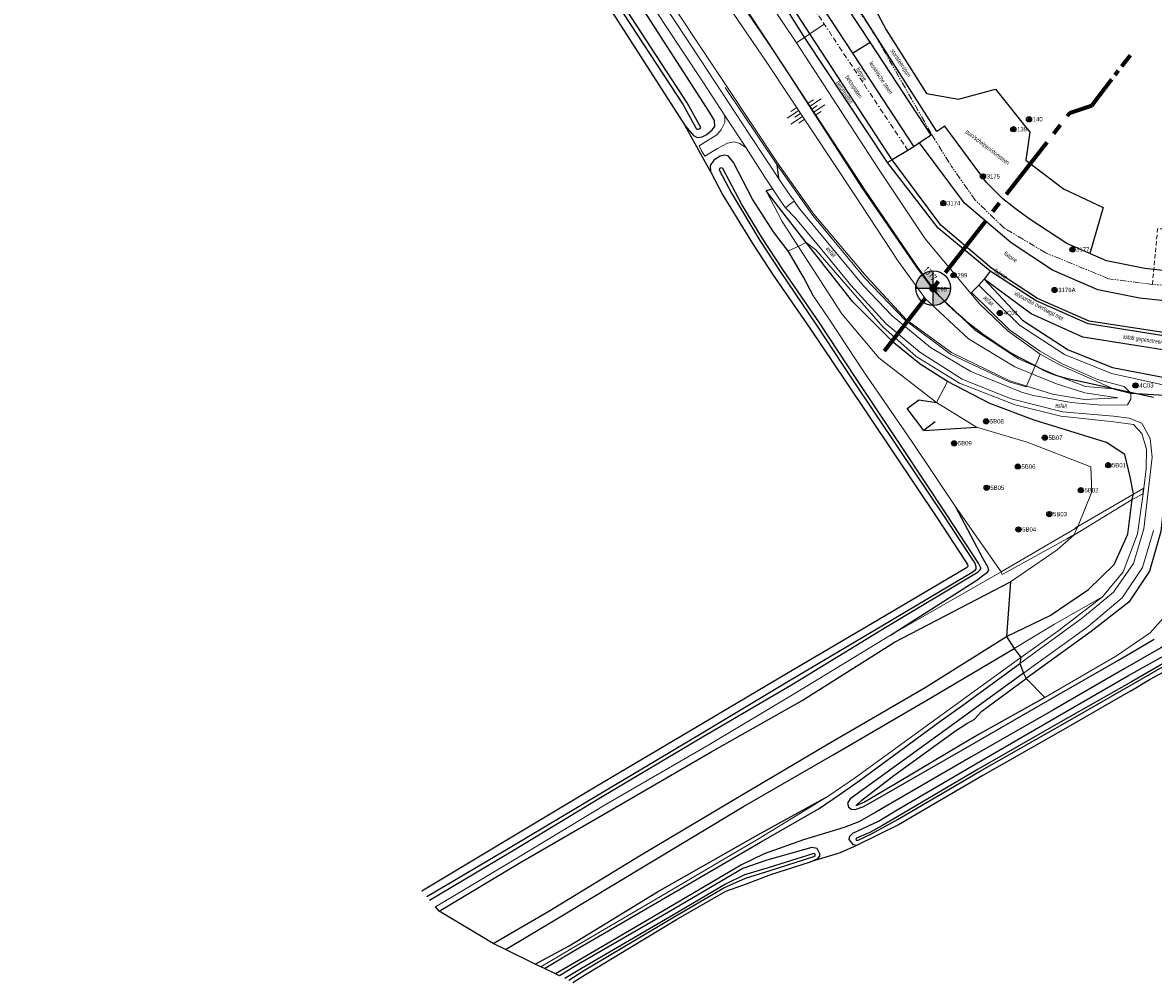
# Model space of a CAD drawing. Header units: metres. Extents: x 62183 to 64287, y 386037 to 390061.
# Tile 2 of 38: x 63798 to 64124, y 386120 to 386396. Entities that reach past the tile are written whole.
import ezdxf
from ezdxf.enums import TextEntityAlignment as Align

# ---------------------------------------------------------------- set-up
doc = ezdxf.new("R2010")
doc.units = ezdxf.units.M
for name, pattern in [('BORDER', [1.75, 0.5, -0.25, 0.5, -0.25, 0, -0.25]), ('CENTER2', [28.575, 19.05, -3.175, 3.175, -3.175]), ('HIDDEN', [0.375, 0.25, -0.125]), ('PHANTOM2', [1.25, 0.625, -0.125, 0.125, -0.125, 0.125, -0.125])]:
    doc.linetypes.add(name, pattern=pattern)
doc.layers.get('0').update_dxf_attribs({"linetype": 'CONTINUOUS'})
for name, color, linetype in [('0 @ 0.5', 7, 'CONTINUOUS'), ('0 @ 1', 7, 'CONTINUOUS'), ('0 @ 5', 7, 'CONTINUOUS'), ('BS-BINNENKRUINLIJN-KPN', 253, 'CONTINUOUS'), ('BS-BINNENTEENLIJN-KPN', 253, 'CONTINUOUS'), ('BS-INSTEEK-SLOOT-KPN', 253, 'CONTINUOUS'), ('BS-OVERIG-KPN', 253, 'CONTINUOUS'), ('BS-SCHEIDINGSLIJN-TALUDBEKL', 253, 'CONTINUOUS'), ('BS-STORTSTEENLIJN', 253, 'CONTINUOUS'), ('BS-VLAKAFSLUITING', 253, 'CONTINUOUS'), ('BS-WATERLIJN-KPN', 253, 'CONTINUOUS')]:
    doc.layers.add(name, color=color, linetype=linetype)
for name, color, linetype, lineweight in [('BS-BETONBAND', 253, 'BORDER', 0), ('BS-Boorpunten', 253, 'CONTINUOUS', 25), ('BS-Boorpuntnummer', 253, 'CONTINUOUS', 25), ('BS-Dijkpaal', 2, 'CONTINUOUS', 25), ('BS-Dijkpaalnr', 6, 'CONTINUOUS', 25), ('BS-KANT-KREUKELBERM', 35, 'PHANTOM2', 0), ('BS-KANT-VERHARDING', 253, 'CONTINUOUS', 0), ('BS-KRUINLIJN', 253, 'CONTINUOUS', 0), ('BS-OVERIGE-TEKSTEN', 253, 'CONTINUOUS', 0), ('BS-RASTER', 253, 'RASTER', 0), ('BS-TEENLIJN', 11, 'CONTINUOUS', 0), ('BS-TUSSENBERM', 253, 'CONTINUOUS', 0), ('BS-ZANDLIJN', 2, 'HIDDEN', 20), ('Plts-Dwarsprofiel', 5, 'CENTER2', 70)]:
    doc.layers.add(name, color=color, linetype=linetype, lineweight=lineweight)
doc.layers.add('THEORETISCHE_NULLIJN', color=125, linetype='CONTINUOUS', plot=False)
doc.styles.add('ISO', font='isocp.shx', dxfattribs={"height": 2.5})
doc.linetypes.add('RASTER', pattern='A,3,-2,[200,RASTER,S=0.75,R=0,X=0,Y=0],-2,3', length=10)

# ---------------------------------------------------------------- blocks, each defined once
blk = doc.blocks.new('dijkpaal')
at = {"layer": 'BS-Dijkpaal'}
h = blk.add_hatch(color=256, dxfattribs=at)
h.paths.add_polyline_path([(0, 0), (0, 1, 0.414214), (-1, 0)])
h.paths.add_polyline_path([(1, 0), (0, 0), (0, -1, 0.414214)])
for p, q in [((0, -1), (0, 1)), ((-1, 0), (1, 0))]:
    blk.add_line(p, q, dxfattribs=at)
blk.add_circle((0, 0), 1, dxfattribs=at)
blk = doc.blocks.new('*U743')
at = {"layer": '0 @ 0.5', "xscale": 0.5, "yscale": 0.5, "zscale": 0.5}
blk.add_blockref('dijkpaal', (64060.662, 386319.986), dxfattribs=at)
at = {"layer": '0 @ 1'}
blk.add_blockref('dijkpaal', (64060.662, 386319.986), dxfattribs=at)
at = {"layer": '0 @ 5', "xscale": 5, "yscale": 5, "zscale": 5}
blk.add_blockref('dijkpaal', (64060.662, 386319.986), dxfattribs=at)
blk = doc.blocks.new('S04')
at = {"color": 0}
for p, q in [((-1, 0), (-1, 4.01)), ((1, 0), (1, 4.01)), ((-2.01, 0), (-2.01, 2.01)), ((0, 0), (0, 2.01)), ((2.01, 0), (2.01, 2.01))]:
    blk.add_line(p, q, dxfattribs=at)
blk = doc.blocks.new('punt-boring')
at = {"layer": 'BS-Boorpunten'}
h = blk.add_hatch(color=8, dxfattribs=at)
h.dxf.hatch_style = 1
h.paths.add_polyline_path([(0.01, 1), (-0.87, -0.49), (0.86, -0.51)])
h = blk.add_hatch(color=1, dxfattribs=at)
h.dxf.hatch_style = 1
h.paths.add_polyline_path([(0.01, 1), (-0.87, -0.49), (0.86, -0.51)])
at = {"layer": 'BS-Boorpunten', "color": 8}
blk.add_lwpolyline([(0.01, 1), (-0.87, -0.49), (0.86, -0.51)], close=True, dxfattribs=at)
at = {"layer": 'BS-Boorpunten', "color": 1}
blk.add_lwpolyline([(0.01, 1), (-0.87, -0.49), (0.86, -0.51)], close=True, dxfattribs=at)
at = {"layer": 'BS-Boorpunten', "color": 8}
blk.add_circle((0, 0), 1, dxfattribs=at)
at = {"layer": 'BS-Boorpunten', "color": 1}
blk.add_circle((0, 0), 1, dxfattribs=at)
blk = doc.blocks.new('*U299', base_point=(64083.737, 386365.744))
at = {"layer": 'BS-Boorpunten', "xscale": 1.499999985, "yscale": 1.499999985, "zscale": 1.499999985}
blk.add_blockref('punt-boring', (64083.737, 386365.744), dxfattribs=at)
at = {"layer": 'BS-Boorpuntnummer', "linetype": 'ByBlock', "insert": (64085.857, 386365.744), "char_height": 2.5, "attachment_point": 4}
blk.add_mtext('139', dxfattribs=at)
blk = doc.blocks.new('*U300', base_point=(64088.243, 386368.603))
at = {"layer": 'BS-Boorpunten', "xscale": 1.499999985, "yscale": 1.499999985, "zscale": 1.499999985}
blk.add_blockref('punt-boring', (64088.243, 386368.603), dxfattribs=at)
at = {"layer": 'BS-Boorpuntnummer', "linetype": 'ByBlock', "insert": (64090.363, 386368.603), "char_height": 2.5, "attachment_point": 4}
blk.add_mtext('140', dxfattribs=at)
blk = doc.blocks.new('*U401', base_point=(64060.642, 386319.644))
at = {"layer": 'BS-Boorpunten', "xscale": 1.499999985, "yscale": 1.499999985, "zscale": 1.499999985}
blk.add_blockref('punt-boring', (64060.642, 386319.644), dxfattribs=at)
at = {"layer": 'BS-Boorpuntnummer', "linetype": 'ByBlock', "insert": (64062.762, 386319.644), "char_height": 2.5, "attachment_point": 4}
blk.add_mtext('298', dxfattribs=at)
blk = doc.blocks.new('*U402', base_point=(64066.555, 386323.688))
at = {"layer": 'BS-Boorpunten', "xscale": 1.499999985, "yscale": 1.499999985, "zscale": 1.499999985}
blk.add_blockref('punt-boring', (64066.555, 386323.688), dxfattribs=at)
at = {"layer": 'BS-Boorpuntnummer', "linetype": 'ByBlock', "insert": (64068.675, 386323.688), "char_height": 2.5, "attachment_point": 4}
blk.add_mtext('299', dxfattribs=at)
blk = doc.blocks.new('*U502', base_point=(64063.561, 386344.433))
at = {"layer": 'BS-Boorpunten', "xscale": 1.499999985, "yscale": 1.499999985, "zscale": 1.499999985}
blk.add_blockref('punt-boring', (64063.561, 386344.433), dxfattribs=at)
at = {"layer": 'BS-Boorpuntnummer', "linetype": 'ByBlock', "insert": (64065.681, 386344.433), "char_height": 2.5, "attachment_point": 4}
blk.add_mtext('3174', dxfattribs=at)
blk = doc.blocks.new('*U503', base_point=(64074.995, 386352.142))
at = {"layer": 'BS-Boorpunten', "xscale": 1.499999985, "yscale": 1.499999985, "zscale": 1.499999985}
blk.add_blockref('punt-boring', (64074.995, 386352.142), dxfattribs=at)
at = {"layer": 'BS-Boorpuntnummer', "linetype": 'ByBlock', "insert": (64077.115, 386352.142), "char_height": 2.5, "attachment_point": 4}
blk.add_mtext('3175', dxfattribs=at)
blk = doc.blocks.new('*U504', base_point=(64095.618, 386319.436))
at = {"layer": 'BS-Boorpunten', "xscale": 1.499999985, "yscale": 1.499999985, "zscale": 1.499999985}
blk.add_blockref('punt-boring', (64095.618, 386319.436), dxfattribs=at)
at = {"layer": 'BS-Boorpuntnummer', "linetype": 'ByBlock', "insert": (64097.738, 386319.436), "char_height": 2.5, "attachment_point": 4}
blk.add_mtext('3176', dxfattribs=at)
blk = doc.blocks.new('*U505', base_point=(64095.618, 386319.436))
at = {"layer": 'BS-Boorpunten', "xscale": 1.499999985, "yscale": 1.499999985, "zscale": 1.499999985}
blk.add_blockref('punt-boring', (64095.618, 386319.436), dxfattribs=at)
at = {"layer": 'BS-Boorpuntnummer', "linetype": 'ByBlock', "insert": (64097.738, 386319.436), "char_height": 2.5, "attachment_point": 4}
blk.add_mtext('3176A', dxfattribs=at)
blk = doc.blocks.new('*U506', base_point=(64100.753, 386331.085))
at = {"layer": 'BS-Boorpunten', "xscale": 1.499999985, "yscale": 1.499999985, "zscale": 1.499999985}
blk.add_blockref('punt-boring', (64100.753, 386331.085), dxfattribs=at)
at = {"layer": 'BS-Boorpuntnummer', "linetype": 'ByBlock', "insert": (64102.873, 386331.085), "char_height": 2.5, "attachment_point": 4}
blk.add_mtext('3177', dxfattribs=at)
blk = doc.blocks.new('*U600', base_point=(64079.867, 386312.824))
at = {"layer": 'BS-Boorpunten', "xscale": 1.499999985, "yscale": 1.499999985, "zscale": 1.499999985}
blk.add_blockref('punt-boring', (64079.867, 386312.824), dxfattribs=at)
at = {"layer": 'BS-Boorpuntnummer', "linetype": 'ByBlock', "insert": (64081.987, 386312.824), "char_height": 2.5, "attachment_point": 4}
blk.add_mtext('4C01', dxfattribs=at)
blk = doc.blocks.new('*U601', base_point=(64118.954, 386291.941))
at = {"layer": 'BS-Boorpunten', "xscale": 1.499999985, "yscale": 1.499999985, "zscale": 1.499999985}
blk.add_blockref('punt-boring', (64118.954, 386291.941), dxfattribs=at)
at = {"layer": 'BS-Boorpuntnummer', "linetype": 'ByBlock', "insert": (64121.074, 386291.941), "char_height": 2.5, "attachment_point": 4}
blk.add_mtext('4C03', dxfattribs=at)
blk = doc.blocks.new('*U635', base_point=(64111.097, 386268.985))
at = {"layer": 'BS-Boorpunten', "xscale": 1.499999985, "yscale": 1.499999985, "zscale": 1.499999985}
blk.add_blockref('punt-boring', (64111.097, 386268.985), dxfattribs=at)
at = {"layer": 'BS-Boorpuntnummer', "linetype": 'ByBlock', "insert": (64113.217, 386268.985), "char_height": 2.5, "attachment_point": 4}
blk.add_mtext('5B01', dxfattribs=at)
blk = doc.blocks.new('*U636', base_point=(64103.179, 386261.794))
at = {"layer": 'BS-Boorpunten', "xscale": 1.499999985, "yscale": 1.499999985, "zscale": 1.499999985}
blk.add_blockref('punt-boring', (64103.179, 386261.794), dxfattribs=at)
at = {"layer": 'BS-Boorpuntnummer', "linetype": 'ByBlock', "insert": (64105.299, 386261.794), "char_height": 2.5, "attachment_point": 4}
blk.add_mtext('5B02', dxfattribs=at)
blk = doc.blocks.new('*U637', base_point=(64094.103, 386254.909))
at = {"layer": 'BS-Boorpunten', "xscale": 1.499999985, "yscale": 1.499999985, "zscale": 1.499999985}
blk.add_blockref('punt-boring', (64094.103, 386254.909), dxfattribs=at)
at = {"layer": 'BS-Boorpuntnummer', "linetype": 'ByBlock', "insert": (64096.223, 386254.909), "char_height": 2.5, "attachment_point": 4}
blk.add_mtext('5B03', dxfattribs=at)
blk = doc.blocks.new('*U638', base_point=(64085.213, 386250.494))
at = {"layer": 'BS-Boorpunten', "xscale": 1.499999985, "yscale": 1.499999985, "zscale": 1.499999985}
blk.add_blockref('punt-boring', (64085.213, 386250.494), dxfattribs=at)
at = {"layer": 'BS-Boorpuntnummer', "linetype": 'ByBlock', "insert": (64087.333, 386250.494), "char_height": 2.5, "attachment_point": 4}
blk.add_mtext('5B04', dxfattribs=at)
blk = doc.blocks.new('*U639', base_point=(64076.033, 386262.48))
at = {"layer": 'BS-Boorpunten', "xscale": 1.499999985, "yscale": 1.499999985, "zscale": 1.499999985}
blk.add_blockref('punt-boring', (64076.033, 386262.48), dxfattribs=at)
at = {"layer": 'BS-Boorpuntnummer', "linetype": 'ByBlock', "insert": (64078.153, 386262.48), "char_height": 2.5, "attachment_point": 4}
blk.add_mtext('5B05', dxfattribs=at)
blk = doc.blocks.new('*U640', base_point=(64085.016, 386268.595))
at = {"layer": 'BS-Boorpunten', "xscale": 1.499999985, "yscale": 1.499999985, "zscale": 1.499999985}
blk.add_blockref('punt-boring', (64085.016, 386268.595), dxfattribs=at)
at = {"layer": 'BS-Boorpuntnummer', "linetype": 'ByBlock', "insert": (64087.136, 386268.595), "char_height": 2.5, "attachment_point": 4}
blk.add_mtext('5B06', dxfattribs=at)
blk = doc.blocks.new('*U641', base_point=(64092.819, 386276.911))
at = {"layer": 'BS-Boorpunten', "xscale": 1.499999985, "yscale": 1.499999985, "zscale": 1.499999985}
blk.add_blockref('punt-boring', (64092.819, 386276.911), dxfattribs=at)
at = {"layer": 'BS-Boorpuntnummer', "linetype": 'ByBlock', "insert": (64094.939, 386276.911), "char_height": 2.5, "attachment_point": 4}
blk.add_mtext('5B07', dxfattribs=at)
blk = doc.blocks.new('*U642', base_point=(64075.891, 386281.622))
at = {"layer": 'BS-Boorpunten', "xscale": 1.499999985, "yscale": 1.499999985, "zscale": 1.499999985}
blk.add_blockref('punt-boring', (64075.891, 386281.622), dxfattribs=at)
at = {"layer": 'BS-Boorpuntnummer', "linetype": 'ByBlock', "insert": (64078.011, 386281.622), "char_height": 2.5, "attachment_point": 4}
blk.add_mtext('5B08', dxfattribs=at)
blk = doc.blocks.new('*U643', base_point=(64066.677, 386275.305))
at = {"layer": 'BS-Boorpunten', "xscale": 1.499999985, "yscale": 1.499999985, "zscale": 1.499999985}
blk.add_blockref('punt-boring', (64066.677, 386275.305), dxfattribs=at)
at = {"layer": 'BS-Boorpuntnummer', "linetype": 'ByBlock', "insert": (64068.797, 386275.305), "char_height": 2.5, "attachment_point": 4}
blk.add_mtext('5B09', dxfattribs=at)
blk = doc.blocks.new('A$C58CE76E8')
at = {"layer": 'BS-Boorpunten', "xscale": 0.5, "yscale": 0.5, "zscale": 0.5}
for name, p in [('*U300', (64088.243, 386368.603)), ('*U299', (64083.737, 386365.744)), ('*U503', (64074.995, 386352.142)), ('*U502', (64063.561, 386344.433)), ('*U506', (64100.753, 386331.085)), ('*U402', (64066.555, 386323.688)), ('*U401', (64060.642, 386319.644)), ('*U504', (64095.618, 386319.436)), ('*U505', (64095.618, 386319.436)), ('*U600', (64079.867, 386312.824)), ('*U601', (64118.954, 386291.941)), ('*U642', (64075.891, 386281.622)), ('*U641', (64092.819, 386276.911)), ('*U643', (64066.677, 386275.305)), ('*U640', (64085.016, 386268.595)), ('*U635', (64111.097, 386268.985)), ('*U639', (64076.033, 386262.48)), ('*U636', (64103.179, 386261.794)), ('*U637', (64094.103, 386254.909)), ('*U638', (64085.213, 386250.494))]:
    blk.add_blockref(name, p, dxfattribs=at)
at = {"layer": 'BS-Boorpunten', "color": 253, "xscale": 0.5, "yscale": 0.5, "zscale": 0.5}
for name, p in [('*U300', (64088.243, 386368.603)), ('*U300', (64088.243, 386368.603)), ('*U300', (64088.243, 386368.603)), ('*U299', (64083.737, 386365.744)), ('*U299', (64083.737, 386365.744)), ('*U299', (64083.737, 386365.744)), ('*U503', (64074.995, 386352.142)), ('*U503', (64074.995, 386352.142)), ('*U503', (64074.995, 386352.142)), ('*U502', (64063.561, 386344.433)), ('*U502', (64063.561, 386344.433)), ('*U502', (64063.561, 386344.433)), ('*U506', (64100.753, 386331.085)), ('*U506', (64100.753, 386331.085)), ('*U506', (64100.753, 386331.085)), ('*U402', (64066.555, 386323.688)), ('*U402', (64066.555, 386323.688)), ('*U402', (64066.555, 386323.688)), ('*U401', (64060.642, 386319.644)), ('*U401', (64060.642, 386319.644)), ('*U401', (64060.642, 386319.644)), ('*U504', (64095.618, 386319.436)), ('*U505', (64095.618, 386319.436)), ('*U504', (64095.618, 386319.436)), ('*U505', (64095.618, 386319.436)), ('*U504', (64095.618, 386319.436)), ('*U505', (64095.618, 386319.436)), ('*U600', (64079.867, 386312.824)), ('*U600', (64079.867, 386312.824)), ('*U600', (64079.867, 386312.824)), ('*U601', (64118.954, 386291.941)), ('*U601', (64118.954, 386291.941)), ('*U601', (64118.954, 386291.941)), ('*U642', (64075.891, 386281.622)), ('*U642', (64075.891, 386281.622)), ('*U642', (64075.891, 386281.622)), ('*U641', (64092.819, 386276.911)), ('*U641', (64092.819, 386276.911)), ('*U641', (64092.819, 386276.911)), ('*U643', (64066.677, 386275.305)), ('*U643', (64066.677, 386275.305)), ('*U643', (64066.677, 386275.305)), ('*U640', (64085.016, 386268.595)), ('*U640', (64085.016, 386268.595)), ('*U640', (64085.016, 386268.595)), ('*U635', (64111.097, 386268.985)), ('*U635', (64111.097, 386268.985)), ('*U635', (64111.097, 386268.985)), ('*U639', (64076.033, 386262.48)), ('*U639', (64076.033, 386262.48)), ('*U639', (64076.033, 386262.48)), ('*U636', (64103.179, 386261.794)), ('*U636', (64103.179, 386261.794)), ('*U636', (64103.179, 386261.794)), ('*U637', (64094.103, 386254.909)), ('*U637', (64094.103, 386254.909)), ('*U637', (64094.103, 386254.909)), ('*U638', (64085.213, 386250.494)), ('*U638', (64085.213, 386250.494)), ('*U638', (64085.213, 386250.494))]:
    blk.add_blockref(name, p, dxfattribs=at)
at = {"layer": 'BS-Boorpuntnummer', "color": 8, "xscale": 0.7499999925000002, "yscale": 0.7499999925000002, "zscale": 0.7499999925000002}
for p in [(64088.243, 386368.603), (64083.737, 386365.744), (64074.995, 386352.142), (64063.561, 386344.433), (64100.753, 386331.085), (64066.555, 386323.688), (64060.642, 386319.644), (64095.618, 386319.436), (64095.618, 386319.436), (64079.867, 386312.824), (64118.954, 386291.941), (64075.891, 386281.622), (64092.819, 386276.911), (64066.677, 386275.305), (64085.016, 386268.595), (64111.097, 386268.985), (64076.033, 386262.48), (64103.179, 386261.794), (64094.103, 386254.909), (64085.213, 386250.494)]:
    blk.add_blockref('punt-boring', p, dxfattribs=at)
at = {"layer": 'BS-Boorpuntnummer', "color": 8, "char_height": 1.25, "attachment_point": 4}
for s, insert in [('140', (64089.303, 386368.603)), ('139', (64084.797, 386365.744)), ('3175', (64076.055, 386352.142)), ('3174', (64064.621, 386344.433)), ('3177', (64101.813, 386331.085)), ('299', (64067.615, 386323.688)), ('298', (64061.702, 386319.644)), ('3176A', (64096.678, 386319.436)), ('3176', (64096.678, 386319.436)), ('4C01', (64080.927, 386312.824)), ('4C03', (64120.014, 386291.941)), ('5B08', (64076.951, 386281.622)), ('5B07', (64093.879, 386276.911)), ('5B09', (64067.737, 386275.305)), ('5B06', (64086.076, 386268.595)), ('5B01', (64112.157, 386268.985)), ('5B05', (64077.093, 386262.48)), ('5B02', (64104.239, 386261.794)), ('5B03', (64095.163, 386254.909)), ('5B04', (64086.273, 386250.494))]:
    blk.add_mtext(s, dxfattribs=dict(at, insert=insert))

msp = doc.modelspace()

# ---------------------------------------------------------------- linework, layer by layer
at = {"layer": 'BS-BETONBAND', "ltscale": 3, "flags": 128}
msp.add_lwpolyline([(64053.38, 386359.57), (64029.26, 386396.03), (64013.92, 386419.06), (63985.36, 386461.96), (63958.34, 386502.82), (63933.29, 386540.39), (63903.95, 386584.64), (63874.76, 386628.61), (63847.8, 386668.96), (63823.13, 386706.02), (63787.95, 386759.09), (63758.88, 386802.99), (63738.44, 386833.59), (63720.68, 386860.3), (63694.31, 386900.08), (63670.21, 386936.29), (63644.6, 386974.85), (63621.05, 387010.35), (63596.58, 387047.1), (63578.75, 387073.96), (63565.69, 387093.73), (63550.96, 387115.74), (63536.01, 387138.31), (63531.43, 387146.3), (63528.59, 387151.84), (63525.81, 387156.96), (63515.55, 387172.29), (63497.92, 387198.86), (63486.07, 387216.58)], dxfattribs=at)
at = {"layer": 'BS-BINNENKRUINLIJN-KPN'}
for points in [[(63933.86, 386131.23), (63949.9, 386140.52), (63976.05, 386156.53), (64004.27, 386173.26), (64029.9, 386188.43), (64058.3, 386205), (64081.79, 386219.69)], [(63937.47, 386129.48), (63951.76, 386138.03), (63978.02, 386153.87), (64006, 386170.75), (64031.79, 386185.61), (64060.01, 386202.04), (64083.99, 386216.18)], [(64038.38, 386170.88), (64040.05, 386172.51), (64049.27, 386179.62), (64067.05, 386192.46), (64070.3, 386194.63), (64072.48, 386195.77), (64074.69, 386198.14), (64087.44, 386207.55)]]:
    msp.add_lwpolyline(points, dxfattribs=at)
at = {"layer": 'BS-BINNENTEENLIJN-KPN'}
for points in [[(63918.28, 386140.59), (63941.36, 386154.35), (63967.76, 386169.64), (63996.9, 386186.51), (64022.89, 386201.26), (64049.52, 386217.99), (64082.95, 386235.43)], [(64092.79, 386202.07), (64073.9, 386191.49), (64068.95, 386188.63), (64050.49, 386177.64), (64040.9, 386171.96), (64038.38, 386170.88)], [(63946, 386125.33), (63955.74, 386130.54), (63981.25, 386146.18), (64010.11, 386162.59), (64030.34, 386173.72)]]:
    msp.add_lwpolyline(points, dxfattribs=at)
at = {"layer": 'BS-INSTEEK-SLOOT-KPN'}
for points in [[(63965.59, 386403.58), (63989.16, 386366.68), (63991.6, 386363.9), (63992.68, 386363.35), (63994.06, 386363.54), (63995.42, 386364.21), (63996.96, 386365.59), (63997.78, 386366.56), (63997.6, 386368.21), (63996.18, 386370.63), (63972.86, 386406.93)], [(64014.66, 386336.23), (64008.56, 386345.6), (64003.13, 386356.2), (64001.54, 386358.07), (64000.5, 386358.3), (63999.28, 386357.94), (63997.41, 386356.8), (63996.35, 386355.28), (63996.47, 386353.58), (64000.08, 386346.75), (64008.8, 386332.54)], [(64026.18, 386317.68), (64023.29, 386323.13), (64018.92, 386330.49), (64014.66, 386336.23)], [(64008.8, 386332.54), (64014.57, 386323.69), (64025.15, 386308.41), (64035.4, 386293.2), (64049.18, 386272.54), (64061.86, 386253.61), (64069.65, 386241.77), (64070.49, 386240.39), (64070.62, 386239.83), (64070.25, 386239.46), (64044.69, 386224.33), (64018.34, 386208.9), (63992.68, 386193.68), (63963.27, 386176.23), (63936.83, 386160.45), (63913.29, 386146.37)], [(64048.34, 386220.04), (64073.5, 386236.1), (64075.04, 386237.28), (64076.09, 386238.04), (64076.63, 386238.71), (64076.5, 386239.52), (64075.02, 386242.02), (64067.2, 386256.93)], [(64117.54, 386204.02), (64098.8, 386193.2), (64074.94, 386179.59), (64050.64, 386165.47), (64038.56, 386159.48), (64037.72, 386159.7), (64036.46, 386161.18), (64036.59, 386162.16), (64037.5, 386163.02), (64044.84, 386166.47), (64050.25, 386169.73), (64072.92, 386182.95), (64096.45, 386196.63), (64116.88, 386208.4), (64137.05, 386219.63)], [(64123.12, 386207.4), (64138, 386215.44), (64139.17, 386216.46), (64139.55, 386217.62), (64139.25, 386218.84), (64138.15, 386219.85), (64137.05, 386219.63)], [(64117.54, 386204.02), (64123.12, 386207.4)], [(63956.84, 386120.06), (63960.46, 386122.33), (63986.68, 386138.13), (64000.91, 386146.32), (64006.87, 386148.44), (64013.86, 386151.1), (64025.31, 386154.8), (64027.43, 386155.77), (64028.02, 386156.38), (64028.01, 386157.11), (64027.2, 386158.6), (64025.71, 386158.93), (64012.7, 386155.27), (64005.77, 386152.9), (63985.09, 386140.62), (63958.5, 386125.34), (63952.99, 386121.93)]]:
    msp.add_lwpolyline(points, dxfattribs=at)
at = {"layer": 'BS-KANT-KREUKELBERM', "ltscale": 3}
for points in [[(63656.19, 386978.1), (63667.98, 386959.67), (63688.03, 386929.65), (63708.49, 386898.44), (63730.36, 386864.72), (63746.35, 386840.2), (63769.05, 386807.21), (63790.73, 386774.39), (63812.67, 386742.17), (63830.18, 386715.68), (63858.14, 386673.38), (63873.84, 386650.09), (63890.87, 386624.77), (63909.72, 386595.9), (63936.35, 386556.4), (63958.56, 386521.44), (63985.77, 386480.39), (64016.41, 386434.82), (64044.27, 386392.2), (64060.26, 386364.14), (64065.74, 386355.34)], [(64153.97, 386319.08), (64123.79, 386321.04), (64111.19, 386322.7), (64093.08, 386330.11), (64081.07, 386337.27), (64072.74, 386345.36), (64065.74, 386355.34)]]:
    msp.add_lwpolyline(points, dxfattribs=at)
at = {"layer": 'BS-KANT-VERHARDING'}
for points in [[(64085.59, 386211.88), (64103.68, 386225.02), (64112.63, 386232.42), (64118.37, 386240.7), (64121.35, 386250.65), (64123.75, 386271.31), (64123.17, 386276.68), (64120.72, 386281.08), (64117.07, 386282.54), (64112.61, 386283.11), (64097.9, 386284.34), (64083.13, 386288.07), (64069.01, 386293.74), (64056.81, 386301.58), (64047.04, 386309.77), (64036.87, 386320.87), (64027.69, 386332.03), (64020.88, 386340.19), (64018.07, 386343.1)], [(64020.63, 386345.01), (64022.35, 386342.65), (64040.61, 386320.67), (64048.8, 386311.98), (64059.91, 386302.88), (64071.51, 386295.93), (64086.08, 386290.04), (64089.5, 386289.08), (64100.43, 386287.06), (64109.05, 386286.32), (64116.58, 386286.36), (64117.58, 386288.03), (64117.6, 386289.78), (64115.64, 386291.69), (64107.96, 386293.69), (64097.65, 386298.26), (64091.26, 386301.9), (64082.65, 386307.98), (64071.71, 386318.75), (64073.75, 386320.84), (64085.51, 386309.36), (64098.47, 386300.84), (64111.97, 386295.36), (64128.1, 386291.81)], [(64124.11, 386250.16), (64120.98, 386239.49), (64115.08, 386230.8), (64105.28, 386222.53), (64086.66, 386209.1)]]:
    msp.add_lwpolyline(points, dxfattribs=at)
msp.add_polyline3d([(63978.24, 386409.01, 1.78), (63993.6, 386385.75, 1.75), (64007.76, 386364.22, 1.72), (64017.09, 386350.06, 1.7), (64019.61, 386346.34, 1.7), (64020.47, 386345.33, 1.7), (64020.63, 386345.01, 1.71), (64019.56, 386344.24, 1.71), (64018.07, 386343.1, 1.71), (64016.92, 386344.72, 1.67), (64012.15, 386351.98, 1.65), (64006.73, 386360.35, 1.66), (64000.53, 386369.82, 1.68), (63994.43, 386379.11, 1.7), (63988.05, 386388.81, 1.71), (63977.01, 386405.58, 1.72)], dxfattribs=at)
msp.add_polyline3d([(64006.73, 386360.35, 1.66), (64004.91, 386361.63, 1.62), (64003.35, 386362.13, 1.54), (64001.37, 386361.77, 1.35), (63998.5, 386360.17, 1.05), (63994.81, 386357.99, 0.65), (63993.91, 386359.5, 0.67), (63993.18, 386360.93, 0.66), (63995.82, 386362.62, 0.98), (63998.32, 386364.13, 1.22), (63999.52, 386365.59, 1.41), (64000.61, 386367.71, 1.61), (64000.64, 386369.09, 1.63), (64000.53, 386369.82, 1.68)], close=True, dxfattribs=at)
at = {"layer": 'BS-KRUINLIJN'}
for points in [[(64000.46, 386409.22), (64015.67, 386386.76), (64040.15, 386348.8), (64055.79, 386325.98), (64060.89, 386319.14), (64072.88, 386307.74), (64085.23, 386299.64), (64096.53, 386294.73), (64104.53, 386291.62), (64112.59, 386290.97)], [(64113.82, 386288.39), (64104.34, 386289.83), (64095.92, 386292.5), (64084.19, 386297.34), (64070.84, 386305.4), (64058.43, 386316.92), (64050.55, 386327.75), (64038.05, 386346.78), (64012.73, 386384.94), (63997.45, 386407.38)], [(64109.39, 386231.06), (64095.62, 386223.22), (64083.99, 386216.18)]]:
    msp.add_lwpolyline(points, dxfattribs=at)
at = {"layer": 'BS-OVERIG-KPN'}
for points in [[(63996.47, 386353.58), (63989.16, 386366.68)], [(64061.22, 386281.44), (64057.93, 386278.99), (64053.19, 386285.36), (64056.48, 386287.81)], [(64101.17, 386248.85), (64099.18, 386247.74)], [(64102.35, 386251.3), (64101.48, 386250.63)], [(64156.05, 386222.58), (64154.34, 386224.94), (64152.72, 386226.49), (64151.26, 386227.44), (64149.3, 386228.07), (64147.3, 386228.09), (64144.69, 386227.24), (64126.19, 386216.38), (64115.84, 386210.41), (64095.28, 386198.55), (64071.32, 386184.82), (64044.13, 386169.11), (64039.18, 386166.32), (64034.97, 386164.62), (64023.3, 386161.14), (64011.97, 386157.06), (64005.42, 386153.91), (63984.36, 386141.52), (63957.94, 386126.11), (63951.85, 386122.49)], [(64086.66, 386209.1), (64070.47, 386197.27), (64064.08, 386192.72), (64041.17, 386176.09), (64036.77, 386172.95), (64035.98, 386171.66), (64036.26, 386170.65), (64037.05, 386169.96), (64038.16, 386169.82), (64040.4, 386170.57), (64041.98, 386171.51), (64069.3, 386187.15), (64093.62, 386201.13), (64114.07, 386212.89), (64124.35, 386218.89)], [(63948.69, 386124.02), (63956.67, 386128.84), (63982.36, 386143.79), (64010.92, 386160.47), (64027.78, 386170.17), (64033.6, 386174.11), (64039.29, 386178.06), (64062.56, 386195.15), (64068.82, 386199.56), (64085.59, 386211.88)], [(64038.56, 386159.48), (64033.88, 386157.37), (64025.31, 386154.8)]]:
    msp.add_lwpolyline(points, dxfattribs=at)
at = {"layer": 'BS-RASTER', "flags": 128}
for points in [[(64000.68, 386377.8), (64015.56, 386355.57), (64025.94, 386340.93), (64040.87, 386322.99), (64052.66, 386310.64), (64065.64, 386300.98), (64082.57, 386292.98), (64087.39, 386291.6), (64091.51, 386300.99), (64082.26, 386307.56), (64073.95, 386315.49), (64058.33, 386334.18), (64044.68, 386354.59), (64021.23, 386390.58), (64029.26, 386396.03)], [(64019, 386330.74), (64022.08, 386332.13), (64024.06, 386333.16)], [(64024.06, 386333.16), (64026.81, 386331.05), (64036.1, 386320.24), (64046.12, 386308.87), (64055.73, 386300.26), (64068.25, 386292.64), (64084.3, 386286.4), (64097.39, 386283.11), (64112.64, 386281.44), (64118.31, 386280.75), (64120.75, 386278.15), (64122.1, 386273.65), (64122, 386267.92), (64121.35, 386262.34)], [(64067.2, 386256.93), (64054.45, 386275.86), (64040.7, 386295.86), (64030.83, 386310.75), (64026.18, 386317.68)], [(64064.78, 386293.09), (64061.57, 386287.02)], [(64102.35, 386251.3), (64121.35, 386262.34)], [(64085.91, 386213.62), (64096.54, 386221.17), (64109.39, 386231.06), (64115.41, 386238.24), (64119.49, 386249.21), (64121.18, 386260.76)], [(64101.17, 386248.85), (64117.96, 386259.08), (64121.18, 386260.76)], [(64080.18, 386238.24), (64067.2, 386256.93)], [(64101.48, 386250.63), (64080.18, 386238.24)], [(64080.18, 386238.24), (64080.56, 386237.54), (64099.18, 386247.74)], [(64048.34, 386220.04), (64080.18, 386238.24)], [(63917.22, 386141.81), (63940.41, 386155.66), (63966.65, 386171.43), (63996.01, 386188.48), (64021.54, 386203.75), (64048.34, 386220.04)], [(64030.34, 386173.72), (64038.29, 386179.02), (64061.76, 386196.1), (64085.91, 386213.62)], [(63947.62, 386124.54), (63956.35, 386129.72), (63982.07, 386144.75), (64010.82, 386161.64), (64030.34, 386173.72)]]:
    msp.add_lwpolyline(points, dxfattribs=at)
at = {"layer": 'BS-SCHEIDINGSLIJN-TALUDBEKL'}
for points in [[(63646.59, 386975.95), (63672.23, 386937.21), (63695.66, 386902.22), (63722.64, 386861.44), (63740.28, 386834.88), (63760.29, 386804.34), (63789.47, 386760.95), (63824.9, 386707.32), (63849.78, 386670.12), (63876.38, 386629.71), (63905.45, 386585.69), (63934.83, 386541.35), (63959.75, 386504.08), (63987.01, 386463.18), (64015.76, 386420.2), (64031.15, 386397.1), (64037.36, 386387.65), (64055.09, 386360.69)], [(64152.77, 386303.95), (64130.69, 386305.67), (64105.3, 386309.68), (64090.33, 386316.32), (64077.06, 386324.89), (64062.03, 386337.28), (64047.5, 386356.19), (64023.65, 386392.05), (64008.76, 386415.81), (63980.12, 386458.56), (63952.7, 386498.89), (63927.47, 386537.01), (63900.66, 386577.13), (63898.07, 386581.01), (63869.16, 386624.74), (63842.44, 386664.86), (63817.49, 386702.31), (63782.67, 386754.99), (63754.03, 386798.03), (63731.69, 386831.2), (63715.54, 386855.32), (63687.96, 386896.93), (63665.02, 386931.62), (63638.16, 386972.06)], [(64152.84, 386304.91), (64130.74, 386306.62), (64105.58, 386310.47), (64090.65, 386317.01), (64077.53, 386325.59), (64062.89, 386338.07), (64048.86, 386356.9), (64025.33, 386392.97), (64010.01, 386416.56), (63981.37, 386459.39), (63954.4, 386499.95), (63929.15, 386538.02), (63899.82, 386582.03), (63870.62, 386625.54), (63844.16, 386665.99), (63818.56, 386703.12), (63784.29, 386756.04), (63755.23, 386799.7), (63733.29, 386832.4), (63717.53, 386856.26), (63689.73, 386898.04), (63666.61, 386932.79), (63639.83, 386973.31)], [(64060.08, 386364.03), (64042.49, 386390.78), (64036.15, 386400.41), (64020.75, 386423.53), (63992, 386466.51), (63964.74, 386507.41), (63939.82, 386544.68), (63910.46, 386589), (63881.39, 386633.02), (63854.78, 386673.43), (63829.9, 386710.64), (63794.46, 386764.28), (63765.29, 386807.66), (63745.29, 386838.18), (63727.64, 386864.76), (63704.64, 386899.51), (63676.6, 386940.93), (63675.76, 386940.39)], [(64154.26, 386322.76), (64132.78, 386324.41), (64121.62, 386325.61), (64110.61, 386327.81), (64099.19, 386332.81), (64088.28, 386339.95), (64083.92, 386343.18), (64080.74, 386345.74), (64076.04, 386350.39), (64063.95, 386366.6), (64061.74, 386365.13), (64038.35, 386401.69), (64027.66, 386417.94), (63994.18, 386468.44), (63972.46, 386501.59), (63942.83, 386546.73), (63917.2, 386585.72), (63884.29, 386634.96), (63861.48, 386668.96), (63832.66, 386712.36), (63806.32, 386751.21)], [(64037.36, 386387.65), (64042.49, 386390.78)], [(64060.26, 386364.14), (64060.08, 386364.03), (64056.74, 386361.8), (64055.09, 386360.69), (64053.38, 386359.57), (64052.9, 386359.29), (64048.86, 386356.9), (64047.5, 386356.19)], [(64153.58, 386314.14), (64131.92, 386315.8), (64120.08, 386317.1), (64108.06, 386319.49), (64095.06, 386325.18), (64083.09, 386333.01), (64069.69, 386344.44), (64056.74, 386361.8)], [(64081.79, 386219.69), (64094.3, 386225.75), (64105.34, 386233.2), (64112.76, 386240.44), (64116.72, 386249.11), (64117.96, 386259.08), (64118.37, 386260.7), (64117.35, 386265.62), (64115.86, 386272.07), (64110.54, 386275.48), (64089.7, 386281.99), (64076.99, 386286.78), (64064.78, 386293.09), (64056.86, 386298.08), (64049.3, 386304.24), (64037.52, 386316), (64024.06, 386333.16), (64018.7, 386340.07), (64012.52, 386347.96)], [(64077.06, 386324.89), (64075.32, 386322.61), (64073.75, 386320.84)], [(64075.32, 386322.61), (64086.42, 386310.77), (64099.55, 386302.21), (64112.31, 386297.11), (64128.31, 386294.09), (64137.62, 386293.74), (64152.03, 386294.63)], [(64152.47, 386300.2), (64131.49, 386301.59), (64130.44, 386301.65), (64103.79, 386305.84), (64088.88, 386312.59), (64075.32, 386322.61)], [(64252.39, 386255.77), (64228.43, 386260.2), (64192.76, 386268.27), (64162.64, 386274.46), (64140.96, 386279.22), (64133.06, 386278.76), (64132.06, 386278.14), (64128.45, 386270.31), (64126.26, 386249.9), (64122.94, 386238.49), (64117, 386229.53), (64106.19, 386221.1), (64087.44, 386207.55)]]:
    msp.add_lwpolyline(points, dxfattribs=at)
at = {"layer": 'BS-STORTSTEENLIJN'}
msp.add_lwpolyline([(64023.17, 386439.29), (64047.13, 386394.39), (64058.76, 386376.07), (64067.92, 386374.4), (64078.6, 386377.29), (64088.5, 386364.93), (64087.3, 386356.81), (64098.15, 386348.61), (64109.6, 386343.19), (64105.78, 386329.92)], dxfattribs=at)
at = {"layer": 'BS-TEENLIJN'}
for points in [[(64113.82, 386288.39), (64104.25, 386287.87), (64095.01, 386289.42), (64082.68, 386293.28), (64065.96, 386301.44), (64052.95, 386310.89), (64041.33, 386323.43), (64026.27, 386341.26), (64015.99, 386355.77), (64001.17, 386378.08), (63978.77, 386411.76)], [(64082.95, 386235.43), (64096.39, 386244.58), (64101.17, 386248.85), (64102.35, 386251.3), (64106.38, 386261.3), (64106.08, 386268.51), (64087.76, 386275.63), (64073.15, 386279.99), (64061.57, 386287.02), (64045, 386299.87), (64034.32, 386312.62), (64017.16, 386339.14), (64012.52, 386347.96)], [(64252.39, 386255.77), (64214.86, 386258.35), (64184.88, 386260.46), (64153.79, 386263.55), (64143.72, 386263.69), (64142.75, 386263.02), (64139.82, 386249.95), (64135.92, 386238.78), (64130.51, 386229.07), (64123.19, 386220.7), (64113.5, 386214.13), (64092.79, 386202.07)]]:
    msp.add_lwpolyline(points, dxfattribs=at)
at = {"layer": 'BS-TUSSENBERM'}
msp.add_lwpolyline([(64112.59, 386290.97), (64097.27, 386297.8), (64091.51, 386300.99), (64082.26, 386307.56), (64073.95, 386315.49), (64058.33, 386334.18), (64044.68, 386354.59), (64021.23, 386390.58), (64005.72, 386413.89)], dxfattribs=at)
at = {"layer": 'BS-VLAKAFSLUITING'}
for points in [[(64015.56, 386355.57), (64016.06, 386351.62)], [(64014.41, 386348.54), (64012.52, 386347.96)], [(64112.59, 386290.97), (64117.6, 386289.78), (64140.18, 386288.42), (64140.96, 386287.92)], [(64056.48, 386287.81), (64061.57, 386287.02)], [(64057.93, 386278.99), (64073.15, 386279.99)], [(64121.18, 386260.76), (64121.35, 386262.34)], [(64082.95, 386235.43), (64081.79, 386219.69), (64083.99, 386216.18), (64085.91, 386213.62), (64085.59, 386211.88), (64086.66, 386209.1), (64087.44, 386207.55), (64092.79, 386202.07)], [(63952.99, 386121.93), (63951.85, 386122.49), (63948.69, 386124.02), (63947.62, 386124.54), (63946, 386125.33), (63937.47, 386129.48), (63933.86, 386131.23), (63918.28, 386140.59), (63917.22, 386141.81)]]:
    msp.add_lwpolyline(points, dxfattribs=at)
at = {"layer": 'BS-WATERLIJN-KPN'}
for points in [[(63896.71, 386512.5), (63920.76, 386475.8), (63936.88, 386451.38), (63967.58, 386404.93), (63988.65, 386372.8), (63992.33, 386365.94), (63992.56, 386365.76), (63992.98, 386365.76), (63993.53, 386365.91), (63993.66, 386366.27), (63989.8, 386373.37), (63969.18, 386404.89), (63938.68, 386451), (63921.7, 386476.6), (63897.84, 386512.89), (63897.59, 386513.24), (63897.22, 386513.37), (63896.66, 386513.08)], [(64011.48, 386334.23), (64005.47, 386344.1), (64000.05, 386354.41), (63999.67, 386354.67), (63999.08, 386354.39), (63999.01, 386354.03), (64002.54, 386347.36), (64010.69, 386333.73)], [(64010.69, 386333.73), (64016.54, 386324.76), (64027.06, 386309.27), (64037.23, 386293.85), (64050.82, 386273.49), (64063.63, 386254.46), (64071.96, 386241.75), (64072.65, 386240.78), (64072.91, 386239.8), (64072.89, 386239.18), (64072.61, 386238.62), (64071.83, 386238.05), (64045.81, 386222.66), (64019.26, 386206.91), (63993.78, 386191.59), (63964.6, 386174.24), (63938.16, 386158.56), (63914.78, 386144.65)], [(63915.53, 386143.77), (63938.94, 386157.63), (63965.25, 386173.56), (63994.37, 386190.84), (64019.81, 386205.71), (64046.56, 386222.04), (64073.62, 386238.3), (64074.18, 386238.9), (64074.33, 386239.18), (64074.36, 386239.48), (64073.72, 386240.81), (64064.4, 386255), (64051.86, 386273.82), (64038.22, 386294.29), (64028.09, 386309.72), (64017.33, 386325.36), (64011.48, 386334.23)], [(64137.35, 386217.95), (64117.73, 386206.65), (64097.38, 386195.07), (64073.64, 386181.45), (64050.48, 386167.78), (64045.81, 386165.1), (64042.37, 386163.24), (64038.52, 386161.54), (64038.36, 386161.3), (64038.42, 386161.05), (64038.8, 386160.87), (64042.89, 386162.88), (64050.51, 386167.09), (64073.94, 386180.78), (64097.95, 386194.4), (64118.26, 386206.03), (64137.56, 386217.17), (64137.87, 386217.39), (64137.95, 386217.69), (64137.79, 386217.96)], [(63955.63, 386120.65), (63959.73, 386123.24), (63986.03, 386138.98), (64000.34, 386147.25), (64006.54, 386150.08), (64013.71, 386152.3), (64026.25, 386156.34), (64026.62, 386156.62), (64026.62, 386156.94), (64026.3, 386157.13), (64013.13, 386153.06), (64006.29, 386151.06), (64000.81, 386148.38), (63985.85, 386139.54), (63959.31, 386124.04), (63954.53, 386121.19)]]:
    msp.add_lwpolyline(points, dxfattribs=at)
at = {"layer": 'BS-ZANDLIJN', "ltscale": 5, "flags": 128}
msp.add_lwpolyline([(64123.79, 386321.04), (64125.3, 386337.07), (64159.48, 386336.63), (64195.26, 386333.77), (64231.48, 386334.02), (64247.81, 386319.9), (64260.14, 386317.36), (64274.85, 386316.52), (64287.27, 386315.19)], dxfattribs=at)
at = {"layer": 'Plts-Dwarsprofiel', "ltscale": 0.5}
msp.add_line((64106.36, 386372.56), (64117.47, 386387.1), dxfattribs=at)
at = {"layer": 'Plts-Dwarsprofiel'}
for points in [[(64100.01, 386370.46), (64106.36, 386372.56)], [(64046.59, 386301.94), (64100.01, 386370.46)]]:
    msp.add_lwpolyline(points, dxfattribs=at)
at = {"layer": 'THEORETISCHE_NULLIJN'}
msp.add_lwpolyline([(64124.14, 386288.44), (64099.44, 386293.86), (64096.62, 386294.59), (64094.68, 386295.31), (64092.75, 386296.17), (64089.17, 386298.08), (64085.39, 386300.03), (64082.46, 386301.66), (64078.71, 386304.11), (64074.71, 386306.83), (64070.47, 386310.22), (64069.81, 386310.72), (64067.39, 386312.89), (64064.86, 386315.16), (64062.42, 386317.71), (64059.46, 386321.53), (64056.06, 386326.25), (64040.94, 386348.25), (64019.02, 386381.74), (64000.93, 386409.44)], dxfattribs=at)

# ---------------------------------------------------------------- block references
msp.add_blockref('*U743', (0, 0))
at = {"layer": 'BS-Boorpunten', "color": 253}
msp.add_blockref('A$C58CE76E8', (0, 0), dxfattribs=at)
at = {"layer": 'BS-KRUINLIJN'}
for p, rotation in [((64025.55, 386371.44), 302.8111480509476), ((64022.46, 386370.28), 123.55833911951)]:
    msp.add_blockref('S04', p, dxfattribs=dict(at, rotation=rotation))

# ---------------------------------------------------------------- texts
at = {"layer": 'BS-Dijkpaalnr', "style": 'ISO'}
msp.add_text('1317', height=2, rotation=309.5765, dxfattribs=at).set_placement((64057.6, 386325.16))
at = {"layer": 'BS-OVERIGE-TEKSTEN', "width": 0.68}
for s, rotation, p in [('stortsteen/puin', 303.3257, (64051.18, 386384.73)), ('fixtone', 303.4767, (64040, 386381.61)), ('lessinische steen', 303.3257, (64045.64, 386380.58)), ('betonplaten', 303.621, (64035.01, 386376.3)), ('betonplaten', 303.1151, (64037.66, 386377.91)), ('puin/schelpen/stortsteen', 322.5037, (64076.2, 386360.44)), ('asfalt', 309.466, (64031.21, 386330.41)), ('fixtone', 326.8211, (64082.96, 386328.97)), ('fixtone', 327.178, (64080.19, 386324.06)), ('asfalt', 315.4432, (64076.65, 386316.38)), ('vilvoordse overlaagd met ', 331.6348, (64091.2, 386314.64)), ('asfalt gepenetreerde stortsteen', 351.6335, (64124.98, 386304.52)), ('asfalt', 355.2215, (64097.49, 386286.15))]:
    msp.add_text(s, height=1.25, rotation=rotation, dxfattribs=at).set_placement(p, align=Align.MIDDLE)

doc.saveas('drawing.dxf')
